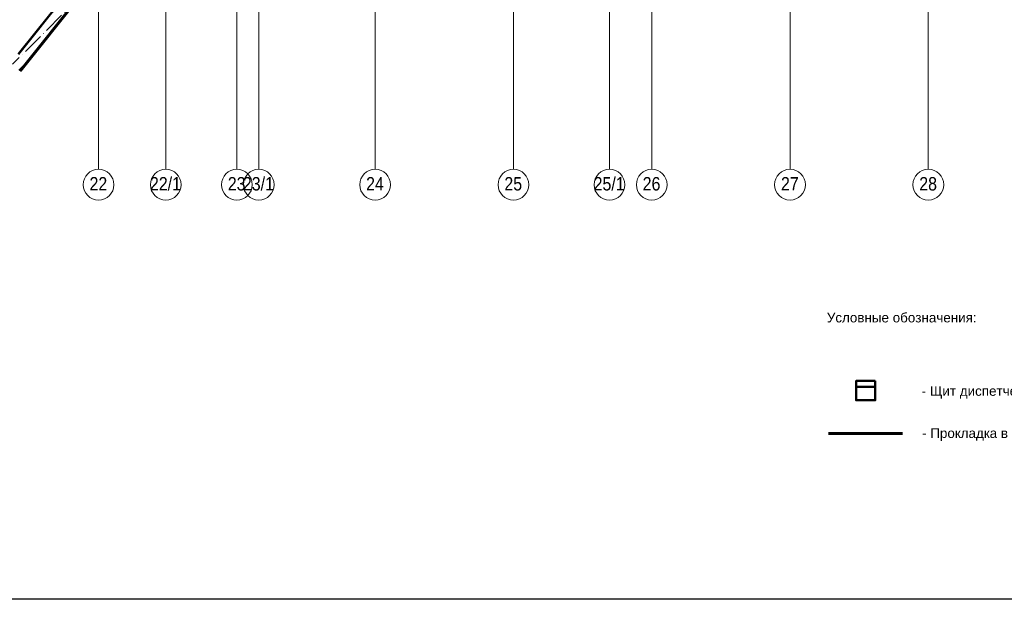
# Model space of a CAD drawing. Header units: millimetres. Extents: x -111 to 116289, y -9307 to 73893.
# Tile 47 of 128: x 40320 to 65951, y -9307 to 5779. Entities that reach past the tile are written whole.
import ezdxf
from ezdxf.enums import TextEntityAlignment as Align

# ---------------------------------------------------------------- set-up
doc = ezdxf.new("R2010")
doc.units = ezdxf.units.MM
doc.set_wipeout_variables(frame=1)
doc.linetypes.add('ADSK_Линия сетки', pattern=[25, 20, -2.5, 0, -2.5])
doc.layers.add('UNPLOTTED', color=2, linetype='Continuous', plot=False)
for name, color, linetype, lineweight in [('КИП_прибор', 140, 'Continuous', 50), ('КИП_трасса', 3, 'Continuous', 60), ('Оси', 7, 'Continuous', 9), ('Стены разрез', 7, 'Continuous', 40), ('Стены штриховка', 7, 'Continuous', 40)]:
    doc.layers.add(name, color=color, linetype=linetype, lineweight=lineweight)
doc.styles.add('Arial', font='arial.ttf', dxfattribs={"width": 0.85, "height": 350})
doc.styles.add('CP.Text', font='arial.ttf')
doc.linetypes.add('в трубе открыто', pattern='A,10,[133,ltypeshp.shx,S=0.75,R=0,X=-5,Y=2.5],-2.5,[130,ltypeshp.shx,S=2.5,R=-45,X=0,Y=0],-2.5', length=15)

# ---------------------------------------------------------------- blocks, each defined once
blk = doc.blocks.new('135_SLK_GD_AR_rvt-1-Оборудование_B2_-11_400__На лист секция 5_-11_400')
at = {"layer": 'Стены разрез', "color": 253, "true_color": 0xaaaaaa}
for p, q in [((-13017591, -9299248), (-13039290, -9326528)), ((-13039290, -9326531), (-13017590, -9299250))]:
    blk.add_line(p, q, dxfattribs=at)
blk = doc.blocks.new('135_SLK_GD_KR_rvt-1-Оборудование_B2_-11_400__На лист секция 5_-11_400')
at = {"layer": 'Стены разрез', "lineweight": 9, "true_color": 0xaaaaaa}
h = blk.add_hatch(dxfattribs=at)
h.set_pattern_fill('FP_8', color=253, style=0, pattern_type=2)
h.set_pattern_definition([(45, (0, 0), (-314.308964, 314.308964), []), (45, (314.3, 0), (-314.308964, 314.308964), [555.625, -111.125, 3.353, -107.772])])
h.paths.add_polyline_path([(-13039263, -9326970), (-13039256, -9326970), (-13017206, -9299250), (-13017590, -9299250), (-13039477, -9326767), (-13039270, -9326970)])
at = {"layer": 'Стены разрез', "color": 253, "true_color": 0xaaaaaa}
for p, q in [((-13017590, -9299250), (-13039290, -9326531)), ((-13039256, -9326970), (-13017461, -9299570)), ((-13017461, -9299570), (-13039256, -9326970)), ((-13039230, -9326970), (-13017435, -9299570))]:
    blk.add_line(p, q, dxfattribs=at)
at = {"layer": 'Стены штриховка', "color": 253, "true_color": 0xaaaaaa}
for p, q in [((-13039253, -9326970), (-13017458, -9299570)), ((-13039248, -9326970), (-13017453, -9299570)), ((-13039243, -9326970), (-13017448, -9299570))]:
    blk.add_line(p, q, dxfattribs=at)
blk = doc.blocks.new('Ось сетки - Круг_Ø8 мм-6577-Оборудование_B2_-11_400__На лист секция 5_-11_400')
at = {"layer": 'Оси', "color": 253, "lineweight": 20, "true_color": 0xaaaaaa}
for start, end in [(360, 180), (180, 360)]:
    blk.add_arc((0, 0), 4, start, end, dxfattribs=at)
blk = doc.blocks.new('A$Cffbd38bb')
at = {"layer": 'Оси', "color": 253, "linetype": 'ADSK_Линия сетки', "true_color": 0xaaaaaa}
for p, q in [((40567, 800), (40567, 71114)), ((42317, 800), (42317, 71114)), ((44167, 800), (44167, 71114)), ((44737, 800), (44737, 71114)), ((47767, 800), (47767, 71114)), ((51367, 800), (51367, 71114)), ((53867, 800), (53867, 71114)), ((54967, 800), (54967, 71114)), ((58567, 800), (58567, 71114)), ((62167, 800), (62167, 71114))]:
    blk.add_line(p, q, dxfattribs=at)
at = {"lineweight": 5}
for name in ['135_SLK_GD_KR_rvt-1-Оборудование_B2_-11_400__На лист секция 5_-11_400', '135_SLK_GD_AR_rvt-1-Оборудование_B2_-11_400__На лист секция 5_-11_400']:
    blk.add_blockref(name, (13077777, 9330330), dxfattribs=at)
at = {"layer": 'Оси', "color": 253, "lineweight": 20, "true_color": 0xaaaaaa, "xscale": 99.99999999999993, "yscale": 99.99999999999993, "zscale": 99.99999999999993}
for p in [(40567, 400), (42317, 400), (44167, 400), (44737, 400), (47767, 400), (51367, 400), (53867, 400), (54967, 400), (58567, 400), (62167, 400)]:
    blk.add_blockref('Ось сетки - Круг_Ø8 мм-6577-Оборудование_B2_-11_400__На лист секция 5_-11_400', p, dxfattribs=at)
at = {"layer": 'Оси', "color": 253, "true_color": 0xaaaaaa, "char_height": 350, "attachment_point": 1, "style": 'Arial'}
for s, insert, width in [('22', (40331, 599), 572.4), ('22/1', (41904, 599), 1001.71), ('23', (43931, 599), 572.4), ('23/1', (44324, 599), 1001.71), ('24', (47531, 599), 572.4), ('25', (51131, 599), 572.4), ('25/1', (53454, 599), 1001.71), ('26', (54731, 599), 572.4), ('27', (58331, 599), 572.4), ('28', (61931, 599), 572.4)]:
    blk.add_mtext(s, dxfattribs=dict(at, insert=insert, width=width))
blk = doc.blocks.new('*U182')
at = {"layer": 'UNPLOTTED'}
blk.add_lwpolyline([(0, 832), (0, 0), (-1164, 0), (-1164, 831)], close=True, dxfattribs=at)
blk = doc.blocks.new('Шкаф')
at = {"linetype": 'Continuous'}
blk.add_wipeout([(-2.5, -2.5), (-2.5, 2.5), (2.5, 2.5), (2.5, -2.5)], dxfattribs=at)
at = {"color": 0, "linetype": 'Continuous'}
for points in [[(-2.5, -2.5), (2.5, -2.5), (2.5, 2.5), (-2.5, 2.5)], [(-2.5, -2.5), (2.5, -2.5), (2.5, -1), (-2.5, -1)]]:
    blk.add_lwpolyline(points, close=True, dxfattribs=at)

msp = doc.modelspace()

# ---------------------------------------------------------------- linework, layer by layer
at = {"layer": 'КИП_трасса', "linetype": 'в трубе открыто', "ltscale": 100}
msp.add_line((61372, -4995), (63298, -4995), dxfattribs=at)

# ---------------------------------------------------------------- block references
msp.add_blockref('A$Cffbd38bb', (1806, 1084))
at = {"layer": 'UNPLOTTED', "xscale": 100, "yscale": 100, "zscale": 100}
msp.add_blockref('*U182', (116289, -9307), dxfattribs=at)

# ---------------------------------------------------------------- texts
at = {"style": 'CP.Text'}
msp.add_text('Условные обозначения:', height=250, dxfattribs=at).set_placement((61331, -1975), align=Align.MIDDLE_LEFT)
at = {"char_height": 250, "width": 7645.45, "attachment_point": 4, "line_spacing_factor": 0.9, "style": 'CP.Text'}
for s, insert in [('- Щит диспетчеризации/управления', (63799, -3923)), ('- Прокладка в трубе', (63811, -5021))]:
    msp.add_mtext(s, dxfattribs=dict(at, insert=insert))

# ---------------------------------------------------------------- next in the draw order: block references
at = {"layer": 'КИП_прибор', "linetype": 'ByBlock', "xscale": 100, "yscale": 100, "zscale": 100, "rotation": 180}
msp.add_blockref('Шкаф', (62341, -3875), dxfattribs=at)

doc.saveas('drawing.dxf')
